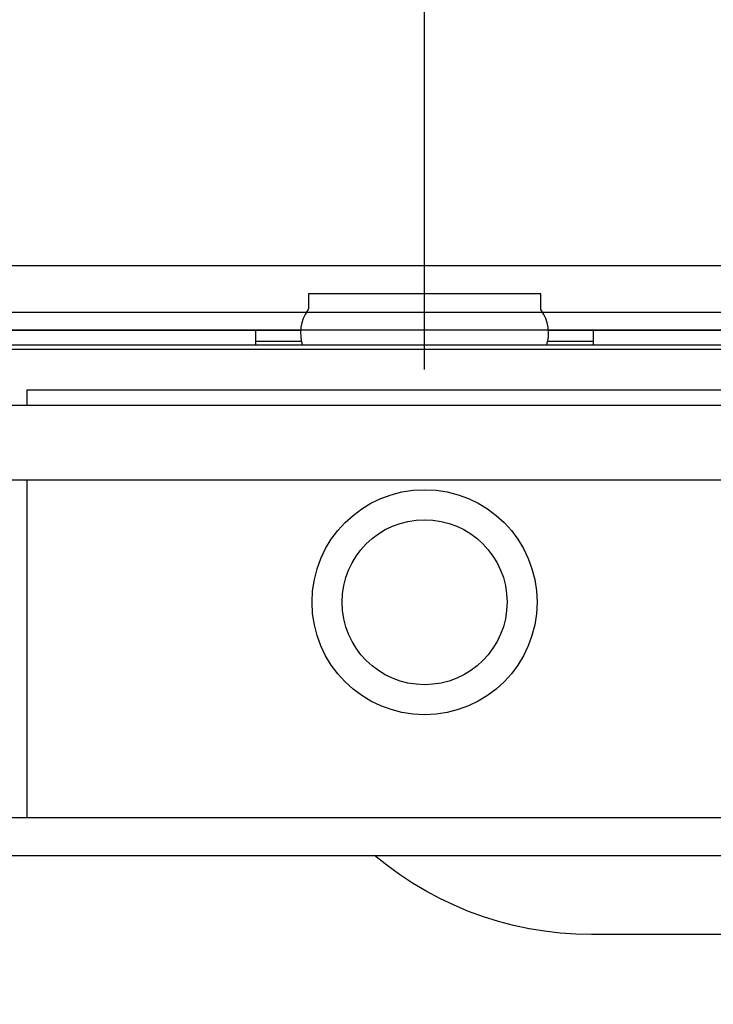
# Model space of a CAD drawing. Header units: millimetres. Extents: x 42924 to 92944, y -369470 to -179866.
# Tile 207 of 256: x 60968 to 60986, y -184023 to -183996. Entities that reach past the tile are written whole.
import ezdxf

# ---------------------------------------------------------------- set-up
doc = ezdxf.new("R2010")
doc.units = ezdxf.units.MM
doc.layers.get('0').update_dxf_attribs({"color": 8})
doc.layers.add('!! 1_zabudowa GK', color=8, linetype='Continuous')
doc.layers.add('!! 2_wypos-sanitarne', color=8, linetype='Continuous')
doc.layers.add('!!_@ wypos sanit nd', color=8, linetype='Continuous', plot=False)
doc.layers.add('E_SAP_ZASIĘG', color=150, linetype='Continuous', plot=False)

# ---------------------------------------------------------------- blocks, each defined once
blk = doc.blocks.new('A$C324a30b8')
for points in [[(0, 0.01049), (0, -0.71083)], [(-0.17552, 0), (0.17552, 0)]]:
    blk.add_lwpolyline(points)
blk = doc.blocks.new('A$C4ebe9e89')
for points in [[(-0.18941, 0.17081), (-0.04454, 0.17081), (-0.04035, 0.17071), (-0.03616, 0.17042), (-0.032, 0.16993), (-0.02786, 0.16925), (-0.02376, 0.16837), (-0.0197, 0.16731), (-0.0157, 0.16606), (-0.01176, 0.16462), (-0.00789, 0.163), (-0.0041, 0.1612), (-0.0004, 0.15923), (0.0032, 0.15708), (0.00671, 0.15478), (0.0101, 0.1523), (0.01337, 0.14968)], [(0.16493, 0.14968), (-0.16477, 0.14968)], [(-0.11847, 0.04968), (-0.11847, 0.13968), (0.11153, 0.13968), (0.11153, 0.04968)], [(0.10602, 0.13968), (0.10602, 0.04968)], [(-0.16, 0.04668), (-0.16, 0.04968), (0.16, 0.04968), (0.16, 0.04668)], [(0.16, 0.02668), (0.157, 0.02968), (0.16, 0.02968), (-0.16, 0.02968), (-0.157, 0.02968), (-0.16, 0.02668)], [(0.10602, 0.02968), (0.10602, 0.0256), (-0.11847, 0.0256)], [(-0.045, 0.00968), (-0.045, 0.01368)], [(0.045, 0.01368), (0.045, 0.00968)], [(-0.03305, 0.00968), (-0.16, 0.00968), (-0.16, 0.01268)], [(-0.045, 0.01268), (-0.03283, 0.01268)], [(0.03283, 0.01268), (0.045, 0.01268)], [(0.16, 0.01268), (0.16, 0.00968), (0.03305, 0.00968)]]:
    blk.add_lwpolyline(points)
blk.add_lwpolyline([(-0.11847, 0.01368), (0.11153, 0.01368), (0.11153, 0.01468), (-0.11847, 0.01468)], close=True)
blk.add_lwpolyline([(-0.04, 0.01368), (-0.03255, 0.01368, 0.236962), (-0.03118, 0.00443, -0.154353), (-0.031, 0.00386), (-0.031, 0), (0.031, 0), (0.031, 0.00386, -0.154353), (0.03118, 0.00443, 0.236962), (0.03256, 0.01368), (0.04, 0.01368)], format="xyb")
for radius in [0.03, 0.022]:
    blk.add_circle((0, 0.08218), radius)

msp = doc.modelspace()

# ---------------------------------------------------------------- linework, layer by layer
at = {"layer": '!! 1_zabudowa GK'}
for points in [[(61135.43682, -184002.8878), (60824.56735, -184002.8878)], [(61135.43682, -184004.1378), (60824.56735, -184004.1378)]]:
    msp.add_lwpolyline(points, dxfattribs=at)
at = {"layer": 'E_SAP_ZASIĘG'}
msp.add_circle((61459.23087, -184571.00094), 600, dxfattribs=at)

# ---------------------------------------------------------------- block references
at = {"layer": '!! 2_wypos-sanitarne', "xscale": 100, "yscale": 100, "zscale": 100, "rotation": 180}
msp.add_blockref('A$C324a30b8', (60978.45602, -184004.60875), dxfattribs=at)
at = {"layer": '!!_@ wypos sanit nd', "xscale": 100, "yscale": 100, "zscale": 100, "rotation": 180}
msp.add_blockref('A$C4ebe9e89', (60978.45602, -184003.64075), dxfattribs=at)

doc.saveas('drawing.dxf')
